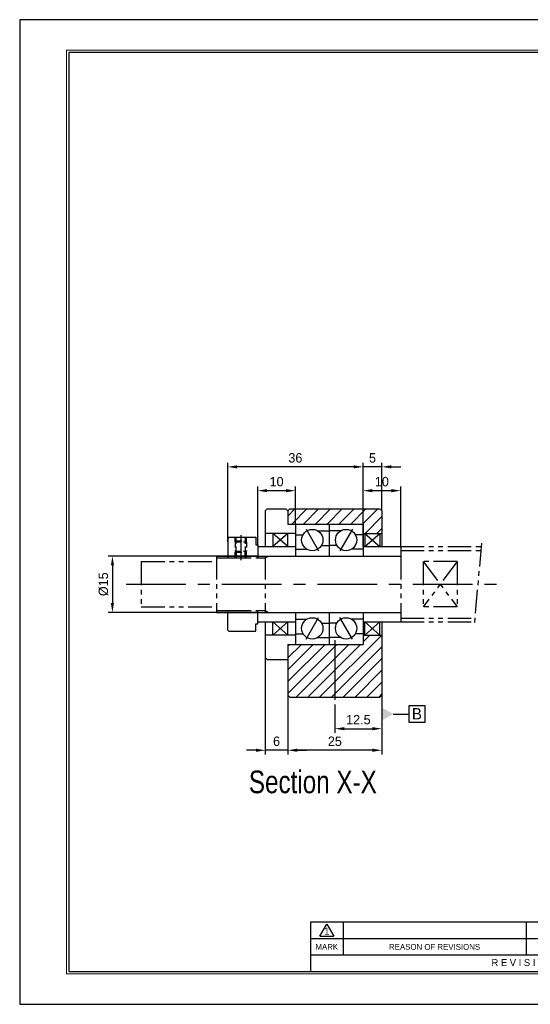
# Model space of a CAD drawing. Header units: millimetres. Extents: x 0 to 370, y 0 to 262.
# Tile 1 of 4: x 0 to 136, y 0 to 262. Entities that reach past the tile are written whole.
import ezdxf
from ezdxf.enums import TextEntityAlignment as Align

# ---------------------------------------------------------------- set-up
doc = ezdxf.new("R2010")
doc.units = ezdxf.units.MM
for name, pattern in [('CENTER', [50.8, 31.75, -6.35, 6.35, -6.35]), ('DASHED', [0.75, 0.5, -0.25]), ('PHANTOM', [2.5, 1.25, -0.25, 0.25, -0.25, 0.25, -0.25])]:
    doc.linetypes.add(name, pattern=pattern)
doc.layers.get('0').update_dxf_attribs({"linetype": 'CONTINUOUS'})
doc.layers.get('DEFPOINTS').update_dxf_attribs({"linetype": 'CONTINUOUS'})
for name, color, linetype in [('center', 1, 'CENTER'), ('hidden', 2, 'DASHED'), ('L1', 7, 'CONTINUOUS'), ('OUTLINE', 7, 'CONTINUOUS'), ('phantom', 6, 'PHANTOM')]:
    doc.layers.add(name, color=color, linetype=linetype)
doc.dimstyles.get("Standard").update_dxf_attribs({"dimtxt": 2.5, "dimasz": 2.5, "dimexe": 1.1, "dimexo": 0, "dimgap": 1.1, "dimtad": 1, "dimdec": 3, "dimzin": 11, "dimdsep": 46, "dimtxsty": 'Standard', "dimcen": 0, "dimclrd": 5, "dimclre": 5, "dimclrt": 3, "dimadec": 0, "dimazin": 0, "dimtfac": 0.6, "dimtdec": 3, "dimtmove": 0, "dimatfit": 3, "dimfxl": 0, "dimtolj": 1, "dimtzin": 11, "dimarcsym": 0})

# ---------------------------------------------------------------- blocks, each defined once
blk = doc.blocks.new('표제란')
at = {"layer": 'L1', "color": 0}
for p, q in [((297, 210), (0, 210)), ((0, 210), (0, 0)), ((0, 0), (297, 0))]:
    blk.add_line(p, q, dxfattribs=at)
at = {"layer": 'L1'}
for p, q in [((160, 17.5), (62, 17.5)), ((62, 17.5), (62, 7)), ((64, 14.51), (65.5, 17.1)), ((65.5, 17.1), (67, 14.51)), ((69, 17.5), (69, 10.5)), ((108, 17.5), (108, 10.5)), ((147, 14), (62, 14)), ((64, 14.51), (67, 14.51)), ((147, 10.5), (62, 10.5))]:
    blk.add_line(p, q, dxfattribs=at)
at = {"layer": 'L1', "const_width": 0.25}
blk.add_lwpolyline([(290.5, 6.5), (290.5, 203.5), (10, 203.5), (10, 6.5)], close=True, dxfattribs=at)
at = {"layer": 'L1'}
blk.add_lwpolyline([(290, 7), (290, 203), (10.5, 203), (10.5, 7)], close=True, dxfattribs=at)
for s, height, p in [('1', 1.5, (65.5, 15.61)), ('MARK', 1.25, (65.5, 12.25)), ('REASON OF REVISIONS', 1.25, (88.5, 12.25)), ('R E V I S I O N', 1.5, (107.38, 8.9))]:
    blk.add_text(s, height=height, dxfattribs=at).set_placement(p, align=Align.MIDDLE_CENTER)
for tag, p in [('필렛', (179.25, 10.9)), ('모따기', (179.25, 8.3))]:
    blk.add_attdef(tag, text='', height=1.15, dxfattribs=at).set_placement(p, align=Align.MIDDLE_LEFT)
at = {"layer": 'OUTLINE', "ltscale": 0.5}
for tag, p, height in [('TITLE', (237.17, 24.41), 2.5), ('도번', (251.18, 15.64), 2.5), ('SCALE', (253.78, 9.55), 1.2), ('DATE', (277.02, 9.51), 1.2)]:
    blk.add_attdef(tag, p, '', height=height, dxfattribs=at)
blk = doc.blocks.new('*D11')
at = {"layer": 'DEFPOINTS', "color": 0, "ltscale": 0.2}
for p in [(91.3, 136.55), (91.3, 121.68), (101.3, 121.68)]:
    blk.add_point(p, dxfattribs=at)
at = {"layer": 'OUTLINE', "color": 5, "lineweight": -2, "ltscale": 0.2}
for p, q in [((91.3, 121.68), (91.3, 137.65)), ((98.8, 136.55), (93.8, 136.55)), ((101.3, 121.68), (101.3, 137.65))]:
    blk.add_line(p, q, dxfattribs=at)
at = {"layer": 'OUTLINE', "color": 5, "ltscale": 0.2}
for points in [[(93.8, 136.97), (93.8, 136.13), (91.3, 136.55)], [(98.8, 136.97), (98.8, 136.13), (101.3, 136.55)]]:
    blk.add_solid(points, dxfattribs=at)
at = {"layer": 'OUTLINE', "color": 3, "ltscale": 0.2, "insert": (96.3, 138.94), "char_height": 2.5, "attachment_point": 5}
blk.add_mtext('\\A1;10', dxfattribs=at)
blk = doc.blocks.new('*D12')
at = {"layer": 'DEFPOINTS', "color": 0, "ltscale": 0.2}
for p in [(63.3, 136.55), (73.3, 127.68), (63.3, 122.18)]:
    blk.add_point(p, dxfattribs=at)
at = {"layer": 'OUTLINE', "color": 5, "lineweight": -2, "ltscale": 0.2}
for p, q in [((63.3, 122.18), (63.3, 137.65)), ((70.8, 136.55), (65.8, 136.55)), ((73.3, 127.68), (73.3, 137.65))]:
    blk.add_line(p, q, dxfattribs=at)
at = {"layer": 'OUTLINE', "color": 5, "ltscale": 0.2}
for points in [[(65.8, 136.97), (65.8, 136.13), (63.3, 136.55)], [(70.8, 136.97), (70.8, 136.13), (73.3, 136.55)]]:
    blk.add_solid(points, dxfattribs=at)
at = {"layer": 'OUTLINE', "color": 3, "ltscale": 0.2, "insert": (68.3, 138.94), "char_height": 2.5, "attachment_point": 5}
blk.add_mtext('\\A1;10', dxfattribs=at)
blk = doc.blocks.new('*D13')
at = {"layer": 'DEFPOINTS', "color": 0, "ltscale": 0.2}
for p in [(91.3, 142.88), (96.3, 131.18), (91.3, 127.68)]:
    blk.add_point(p, dxfattribs=at)
at = {"layer": 'OUTLINE', "color": 5, "lineweight": -2, "ltscale": 0.2}
for p, q in [((91.3, 127.68), (91.3, 143.98)), ((96.3, 131.18), (96.3, 143.98)), ((88.8, 142.88), (86.3, 142.88)), ((96.3, 142.88), (91.3, 142.88)), ((98.8, 142.88), (101.3, 142.88))]:
    blk.add_line(p, q, dxfattribs=at)
at = {"layer": 'OUTLINE', "color": 5, "ltscale": 0.2}
for points in [[(88.8, 143.3), (88.8, 142.46), (91.3, 142.88)], [(98.8, 143.3), (98.8, 142.46), (96.3, 142.88)]]:
    blk.add_solid(points, dxfattribs=at)
at = {"layer": 'OUTLINE', "color": 3, "ltscale": 0.2, "insert": (93.8, 145.26), "char_height": 2.5, "attachment_point": 5}
blk.add_mtext('\\A1;5', dxfattribs=at)
blk = doc.blocks.new('*D14')
at = {"layer": 'DEFPOINTS', "color": 0, "ltscale": 0.2}
for p in [(55.3, 142.88), (91.3, 127.68), (55.3, 122.95)]:
    blk.add_point(p, dxfattribs=at)
at = {"layer": 'OUTLINE', "color": 5, "lineweight": -2, "ltscale": 0.2}
for p, q in [((55.3, 122.95), (55.3, 143.98)), ((91.3, 127.68), (91.3, 143.98)), ((88.8, 142.88), (57.8, 142.88))]:
    blk.add_line(p, q, dxfattribs=at)
at = {"layer": 'OUTLINE', "color": 5, "ltscale": 0.2}
for points in [[(57.8, 143.3), (57.8, 142.46), (55.3, 142.88)], [(88.8, 143.3), (88.8, 142.46), (91.3, 142.88)]]:
    blk.add_solid(points, dxfattribs=at)
at = {"layer": 'OUTLINE', "color": 3, "ltscale": 0.2, "insert": (73.3, 145.26), "char_height": 2.5, "attachment_point": 5}
blk.add_mtext('\\A1;36', dxfattribs=at)
blk = doc.blocks.new('*D15')
at = {"layer": 'DEFPOINTS', "color": 0, "ltscale": 0.2}
for p in [(96.3, 82.18), (83.8, 79.68), (96.3, 73.27)]:
    blk.add_point(p, dxfattribs=at)
at = {"layer": 'OUTLINE', "color": 5, "lineweight": -2, "ltscale": 0.2}
for p, q in [((96.3, 82.18), (96.3, 72.17)), ((83.8, 79.68), (83.8, 72.17)), ((86.3, 73.27), (93.8, 73.27))]:
    blk.add_line(p, q, dxfattribs=at)
at = {"layer": 'OUTLINE', "color": 5, "ltscale": 0.2}
for points in [[(86.3, 73.69), (86.3, 72.86), (83.8, 73.27)], [(93.8, 73.69), (93.8, 72.86), (96.3, 73.27)]]:
    blk.add_solid(points, dxfattribs=at)
at = {"layer": 'OUTLINE', "color": 3, "ltscale": 0.2, "insert": (90.05, 75.66), "char_height": 2.5, "attachment_point": 5}
blk.add_mtext('\\A1;12.5', dxfattribs=at)
blk = doc.blocks.new('*D16')
at = {"layer": 'DEFPOINTS', "color": 0, "ltscale": 0.2}
for p in [(96.3, 83.77), (71.3, 82.18), (71.3, 67.54)]:
    blk.add_point(p, dxfattribs=at)
at = {"layer": 'OUTLINE', "color": 5, "lineweight": -2, "ltscale": 0.2}
for p, q in [((96.3, 83.77), (96.3, 66.44)), ((71.3, 82.18), (71.3, 66.44)), ((93.8, 67.54), (73.8, 67.54))]:
    blk.add_line(p, q, dxfattribs=at)
at = {"layer": 'OUTLINE', "color": 5, "ltscale": 0.2}
for points in [[(73.8, 67.96), (73.8, 67.12), (71.3, 67.54)], [(93.8, 67.96), (93.8, 67.12), (96.3, 67.54)]]:
    blk.add_solid(points, dxfattribs=at)
at = {"layer": 'OUTLINE', "color": 3, "ltscale": 0.2, "insert": (83.8, 69.92), "char_height": 2.5, "attachment_point": 5}
blk.add_mtext('\\A1;25', dxfattribs=at)
blk = doc.blocks.new('*D17')
at = {"layer": 'DEFPOINTS', "color": 0, "ltscale": 0.2}
for p in [(65.3, 92.18), (71.3, 82.18), (65.3, 67.54)]:
    blk.add_point(p, dxfattribs=at)
at = {"layer": 'OUTLINE', "color": 5, "lineweight": -2, "ltscale": 0.2}
for p, q in [((65.3, 92.18), (65.3, 66.44)), ((71.3, 82.18), (71.3, 66.44)), ((62.8, 67.54), (60.3, 67.54)), ((71.3, 67.54), (65.3, 67.54)), ((73.8, 67.54), (76.3, 67.54))]:
    blk.add_line(p, q, dxfattribs=at)
at = {"layer": 'OUTLINE', "color": 5, "ltscale": 0.2}
for points in [[(62.8, 67.96), (62.8, 67.12), (65.3, 67.54)], [(73.8, 67.96), (73.8, 67.12), (71.3, 67.54)]]:
    blk.add_solid(points, dxfattribs=at)
at = {"layer": 'OUTLINE', "color": 3, "ltscale": 0.2, "insert": (68.3, 69.92), "char_height": 2.5, "attachment_point": 5}
blk.add_mtext('\\A1;6', dxfattribs=at)
blk = doc.blocks.new('_DatumFilled')
at = {"color": 0, "linetype": 'ByBlock'}
blk.add_solid([(0, 0.577), (-1, 0), (0, -0.577)], dxfattribs=at)
blk = doc.blocks.new('*D18')
at = {"layer": 'DEFPOINTS', "color": 0, "ltscale": 0.2}
for p in [(63.3, 119.18), (24.66, 104.18), (63.3, 104.18)]:
    blk.add_point(p, dxfattribs=at)
at = {"layer": 'OUTLINE', "color": 5, "lineweight": -2, "ltscale": 0.2}
for p, q in [((63.3, 119.18), (23.56, 119.18)), ((24.66, 116.68), (24.66, 106.68)), ((63.3, 104.18), (23.56, 104.18))]:
    blk.add_line(p, q, dxfattribs=at)
at = {"layer": 'OUTLINE', "color": 5, "ltscale": 0.2}
for points in [[(24.24, 116.68), (25.08, 116.68), (24.66, 119.18)], [(24.24, 106.68), (25.08, 106.68), (24.66, 104.18)]]:
    blk.add_solid(points, dxfattribs=at)
at = {"layer": 'OUTLINE', "color": 3, "ltscale": 0.2, "insert": (22.28, 111.68), "char_height": 2.5, "attachment_point": 5, "rotation": 90}
blk.add_mtext('\\A1;%%C15', dxfattribs=at)

msp = doc.modelspace()

# ---------------------------------------------------------------- hatches: boundary and pattern name
at = {"layer": 'OUTLINE', "ltscale": 0.2}
h = msp.add_hatch(dxfattribs=at)
h.set_pattern_fill('ANSI31', color=5, scale=0.7, style=0)
h.set_pattern_definition([(45, (-500.065, 117.9042), (-1.571545, 1.571545), [])])
h.paths.add_polyline_path([(71.7998, 131.6813), (71.2998, 131.1813), (71.2998, 127.6813), (91.2998, 127.6813), (91.2998, 125.1813), (96.2998, 125.1813), (96.2998, 131.1813), (95.7998, 131.6813)])
h.paths.add_polyline_path([(95.7998, 81.6813), (96.2998, 82.1813), (96.2998, 98.1813), (91.2998, 98.1813), (91.2998, 95.6813), (83.7998, 95.6813), (83.7998, 81.6813)])
h.paths.add_polyline_path([(83.7998, 95.6813), (71.2998, 95.6813), (71.2998, 82.1813), (71.7998, 81.6813), (83.7998, 81.6813)])

# ---------------------------------------------------------------- linework, layer by layer
at = {"layer": 'center', "ltscale": 0.5}
for p, q in [((76.1323, 126.3195), (79.4673, 120.5431)), ((88.4673, 126.3195), (85.1323, 120.5431)), ((58.7998, 124.6859), (58.7998, 118.0713)), ((28.3421, 111.6813), (126.8105, 111.6813)), ((76.1323, 97.0431), (79.4673, 102.8195)), ((88.4673, 97.0431), (85.1323, 102.8195)), ((83.7998, 96.7893), (83.7998, 79.6783))]:
    msp.add_line(p, q, dxfattribs=at)
at = {"layer": 'hidden', "color": 5, "ltscale": 3}
for p, q in [((57.2998, 122.9313), (57.2998, 124.1813)), ((60.2998, 122.9313), (60.2998, 124.1813)), ((57.2998, 118.6813), (57.2998, 120.4313)), ((60.2998, 118.6813), (60.2998, 120.4313))]:
    msp.add_line(p, q, dxfattribs=at)
at = {"layer": 'hidden', "ltscale": 3}
for p, q in [((57.2998, 122.9313), (57.5498, 123.1813)), ((57.5498, 123.1813), (57.5498, 124.1813)), ((57.5498, 123.1813), (60.0498, 123.1813)), ((57.5498, 120.1813), (57.5498, 123.1813)), ((60.0498, 123.1813), (60.0498, 124.1813)), ((60.2998, 122.9313), (60.0498, 123.1813)), ((60.0498, 120.1813), (60.0498, 123.1813)), ((57.2998, 122.9313), (60.2998, 122.9313)), ((57.2998, 122.9313), (57.2998, 120.4313)), ((57.2998, 120.4313), (60.2998, 120.4313)), ((57.2998, 120.4313), (57.5498, 120.1813)), ((60.2998, 120.4313), (60.0498, 120.1813)), ((60.2998, 122.9313), (60.2998, 120.4313)), ((57.5498, 120.1813), (60.0498, 120.1813)), ((57.5498, 118.6813), (57.5498, 120.1813)), ((57.6498, 119.1813), (57.6498, 120.1813)), ((59.9498, 119.1813), (59.9498, 120.1813)), ((60.0498, 118.6813), (60.0498, 120.1813))]:
    msp.add_line(p, q, dxfattribs=at)
at = {"layer": 'OUTLINE'}
for p, q in [((65.7998, 131.6813), (65.2998, 131.1813)), ((65.2998, 131.1813), (65.2998, 121.6813)), ((65.7998, 131.6813), (70.7998, 131.6813)), ((70.7998, 131.6813), (71.2998, 131.1813)), ((71.7998, 131.6813), (71.2998, 131.1813)), ((71.2998, 131.1813), (71.2998, 127.6813)), ((71.7998, 131.6813), (95.7998, 131.6813)), ((95.7998, 131.6813), (96.2998, 131.1813)), ((96.2998, 131.1813), (96.2998, 121.6813)), ((71.2998, 127.6813), (91.2998, 127.6813)), ((73.2998, 127.6813), (73.2998, 119.1813)), ((79.2173, 125.8864), (82.2998, 125.8864)), ((82.2998, 127.6813), (82.2998, 119.1813)), ((85.3823, 125.8864), (82.2998, 125.8864)), ((91.2998, 127.6813), (91.2998, 119.1813)), ((55.5998, 124.1813), (55.2998, 123.8813)), ((55.2998, 123.8813), (55.2998, 118.6813)), ((55.5998, 124.1813), (62.7998, 124.1813)), ((62.7998, 124.1813), (62.7998, 122.1813)), ((73.2998, 125.1813), (65.2998, 125.1813)), ((67.2998, 125.1813), (67.2998, 121.6813)), ((71.2998, 125.1813), (67.2998, 121.6813)), ((71.2998, 121.6813), (67.2998, 125.1813)), ((71.2998, 121.6813), (71.2998, 125.1813)), ((73.2998, 124.8488), (75.3446, 124.8488)), ((91.2998, 124.8488), (89.2549, 124.8488)), ((91.2998, 125.1813), (96.2998, 125.1813)), ((91.7998, 125.1813), (91.7998, 121.6813)), ((91.7998, 121.6813), (95.7998, 125.1813)), ((91.7998, 125.1813), (95.7998, 121.6813)), ((95.7998, 125.1813), (95.7998, 121.6813)), ((62.7998, 122.1813), (63.2998, 122.1813)), ((63.2998, 122.1813), (63.2998, 118.6813)), ((63.2998, 121.6813), (73.2998, 121.6813)), ((73.2998, 120.9761), (76.3823, 120.9761)), ((80.2549, 122.0138), (82.2998, 122.0138)), ((84.3446, 122.0138), (82.2998, 122.0138)), ((91.2998, 120.9761), (88.2173, 120.9761)), ((91.2998, 121.6813), (101.2998, 121.6813)), ((101.2998, 121.6813), (101.2998, 119.1813)), ((55.2998, 119.1813), (57.6498, 119.1813)), ((57.6498, 119.1813), (59.9498, 119.1813)), ((59.9498, 119.1813), (63.2998, 119.1813)), ((63.2998, 119.1813), (101.2998, 119.1813)), ((55.2998, 99.4813), (55.2998, 104.6813)), ((55.2998, 104.1813), (63.2998, 104.1813)), ((63.2998, 101.1813), (63.2998, 104.6813)), ((63.2998, 104.1813), (101.2998, 104.1813)), ((73.2998, 104.1813), (73.2998, 95.6813)), ((73.2998, 102.3864), (76.3823, 102.3864)), ((82.2998, 104.1813), (82.2998, 95.6813)), ((91.2998, 102.3864), (88.2173, 102.3864)), ((91.2998, 104.1813), (91.2998, 95.6813)), ((101.2998, 104.1813), (101.2998, 101.6813)), ((55.2998, 99.4813), (55.5998, 99.1813)), ((62.7998, 99.1813), (62.7998, 101.1813)), ((62.7998, 101.1813), (63.2998, 101.1813)), ((63.2998, 101.6813), (73.2998, 101.6813)), ((65.2998, 101.6813), (65.2998, 92.1813)), ((71.2998, 101.6813), (67.2998, 98.1813)), ((71.2998, 98.1813), (67.2998, 101.6813)), ((67.2998, 98.1813), (67.2998, 101.6813)), ((71.2998, 98.1813), (71.2998, 101.6813)), ((80.2549, 101.3488), (82.2998, 101.3488)), ((84.3446, 101.3488), (82.2998, 101.3488)), ((91.2998, 101.6813), (101.2998, 101.6813)), ((91.7998, 98.1813), (95.7998, 101.6813)), ((91.7998, 101.6813), (95.7998, 98.1813)), ((91.7998, 98.1813), (91.7998, 101.6813)), ((95.7998, 98.1813), (95.7998, 101.6813)), ((96.2998, 101.6813), (96.2998, 82.1813)), ((55.5998, 99.1813), (62.7998, 99.1813)), ((73.2998, 98.1813), (65.2998, 98.1813)), ((73.2998, 98.5138), (75.3446, 98.5138)), ((79.2173, 97.4761), (82.2998, 97.4761)), ((85.3823, 97.4761), (82.2998, 97.4761)), ((91.2998, 98.5138), (89.2549, 98.5138)), ((91.2998, 98.1813), (96.2998, 98.1813)), ((91.2998, 98.1813), (91.2998, 95.6813)), ((71.2998, 95.6813), (91.2998, 95.6813)), ((71.2998, 95.6813), (71.2998, 82.1813)), ((65.7998, 91.6813), (65.2998, 92.1813)), ((65.7998, 91.6813), (71.2998, 91.6813)), ((71.2998, 82.1813), (71.7998, 81.6813)), ((71.7998, 81.6813), (95.7998, 81.6813)), ((95.7998, 81.6813), (96.2998, 82.1813))]:
    msp.add_line(p, q, dxfattribs=at)
at = {"layer": 'OUTLINE', "color": 5, "ltscale": 0.5}
msp.add_lwpolyline([(103.4574, 75.0179), (107.7774, 75.0179), (107.7774, 79.3379), (103.4574, 79.3379)], close=True, dxfattribs=at)
msp.add_lwpolyline([(99.2998, 77.1779), (103.4574, 77.1779)], dxfattribs=at)
at = {"layer": 'OUTLINE'}
for centre in [(77.7998, 123.4313), (86.7998, 123.4313), (77.7998, 99.9313), (86.7998, 99.9313)]:
    msp.add_circle(centre, 2.835, dxfattribs=at)
at = {"layer": 'phantom', "ltscale": 5}
for p, q in [((101.2998, 121.6813), (122.6747, 121.6813)), ((101.2998, 120.6813), (122.5872, 120.6813)), ((122.7585, 122.6394), (120.8411, 100.7231)), ((52.2998, 119.1813), (52.2998, 104.1813)), ((52.2998, 119.1813), (55.2998, 119.1813)), ((52.2998, 118.6813), (55.2998, 118.6813)), ((55.2998, 118.6813), (63.2998, 118.6813)), ((63.2998, 118.6813), (65.2998, 118.6813)), ((65.2998, 119.1813), (65.2998, 104.1813)), ((65.2998, 118.6813), (66.1658, 119.1813)), ((101.2998, 119.1813), (101.2998, 104.1813)), ((32.2998, 117.6813), (32.2998, 105.6813)), ((32.2998, 117.6813), (52.2998, 117.6813)), ((116.2998, 117.6813), (107.2998, 105.6813)), ((107.2998, 117.6813), (116.2998, 105.6813)), ((107.2998, 117.6813), (107.2998, 105.6813)), ((116.2998, 117.6813), (107.2998, 117.6813)), ((116.2998, 117.6813), (116.2998, 105.6813)), ((32.2998, 105.6813), (52.2998, 105.6813)), ((116.2998, 105.6813), (107.2998, 105.6813)), ((52.2998, 104.6813), (55.2998, 104.6813)), ((52.2998, 104.1813), (55.2998, 104.1813)), ((55.2998, 104.6813), (63.2998, 104.6813)), ((63.2998, 104.6813), (65.2998, 104.6813)), ((65.2998, 104.6813), (66.1658, 104.1813)), ((101.2998, 102.6813), (121.0124, 102.6813)), ((101.2998, 101.6813), (120.9249, 101.6813))]:
    msp.add_line(p, q, dxfattribs=at)

# ---------------------------------------------------------------- block references
at = {"layer": 'OUTLINE', "xscale": 1.2464990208, "yscale": 1.2464990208, "zscale": 1.2464990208}
msp.add_blockref('표제란', (0, 0), dxfattribs=at)
at = {"layer": 'OUTLINE', "color": 5, "ltscale": 0.5, "xscale": 3, "yscale": 3, "zscale": 3, "rotation": 180}
msp.add_blockref('_DatumFilled', (96.2998, 77.1779), dxfattribs=at)

# ---------------------------------------------------------------- texts
at = {"lineweight": 9, "width": 0.8}
msp.add_text('Section X-X', height=6.021734, dxfattribs=at).set_placement((60.9343, 56.1186))
at = {"layer": 'OUTLINE', "color": 3, "ltscale": 0.5, "insert": (106.954, 75.731), "char_height": 3, "attachment_point": 9}
msp.add_mtext('\\A1;B', dxfattribs=at)

# ---------------------------------------------------------------- dimensions: what is measured, and where the dimension line sits
at = {"layer": 'OUTLINE', "ltscale": 0.2}
for base, p1, p2, picture, middle in [((55.2998, 142.8786), (91.2998, 127.6813), (55.2998, 122.946), '*D14', (73.2998, 145.2602)), ((91.2998, 142.8786), (96.2998, 131.1813), (91.2998, 127.6813), '*D13', (93.7998, 145.2585)), ((63.2998, 136.5516), (73.2998, 127.6813), (63.2998, 122.1813), '*D12', (68.2998, 138.9365)), ((91.2998, 136.5516), (101.2998, 121.6813), (91.2998, 121.6813), '*D11', (96.2998, 138.9365)), ((65.2998, 67.5402), (71.2998, 82.1813), (65.2998, 92.1813), '*D17', (68.2998, 69.9218)), ((71.2998, 67.5402), (96.2998, 83.7711), (71.2998, 82.1813), '*D16', (83.7998, 69.9218)), ((96.2998, 73.2745), (83.7998, 79.6783), (96.2998, 82.1813), '*D15', (90.0498, 75.6594))]:
    dim = msp.add_linear_dim(base=base, p1=p1, p2=p2, dimstyle='Standard', dxfattribs=at)
    dim.commit()
    dim.dimension.update_dxf_attribs({"geometry": picture, "text_midpoint": middle})
dim = msp.add_linear_dim(base=(24.6615, 104.1813), p1=(63.2998, 119.1813), p2=(63.2998, 104.1813), angle=90, text='%%C<>', dimstyle='Standard', override={"dimgap": 1.1, "dimsah": 1, "dimse1": 0, "dimse2": 0, "dimsd1": 0, "dimsd2": 0, "dimtol": 0, "dimlim": 0}, dxfattribs=at)
dim.commit()
dim.dimension.update_dxf_attribs({"geometry": '*D18', "text_midpoint": (22.2766, 111.6813)})

doc.saveas('drawing.dxf')
